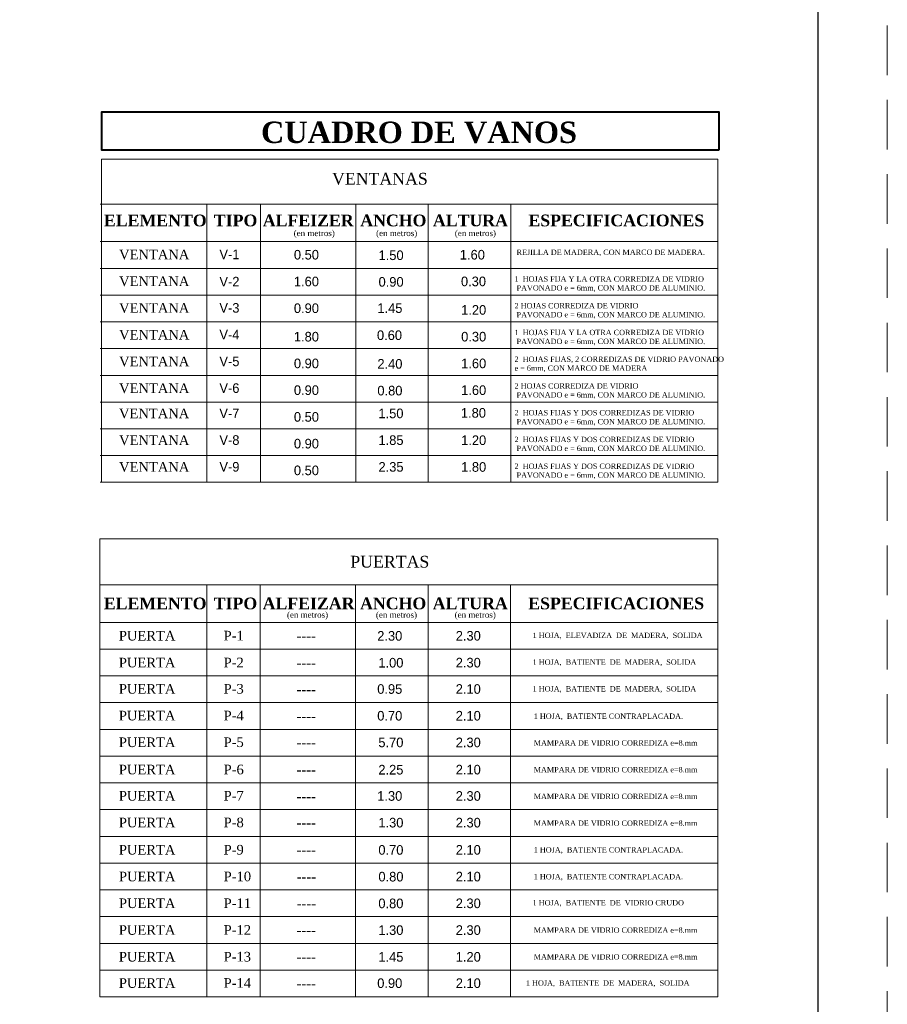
# Model space of a CAD drawing. Header units: metres. Extents: x -13 to 533, y -25 to 219.
# Tile 65 of 99: x 70 to 84, y 7 to 22. Entities that reach past the tile are written whole.
import ezdxf

# ---------------------------------------------------------------- set-up
doc = ezdxf.new("R2010")
doc.units = ezdxf.units.M
doc.linetypes.add('HIDDEN', pattern=[0.375, 0.25, -0.125])
for name, color, linetype, lineweight in [('membrete y cuadros', 252, 'Continuous', 20), ('Pluma 0.2', 252, 'Continuous', 20), ('TEXTO', 14, 'Continuous', 40)]:
    doc.layers.add(name, color=color, linetype=linetype, lineweight=lineweight)

msp = doc.modelspace()

# ---------------------------------------------------------------- linework, layer by layer
at = {"layer": 'Pluma 0.2', "color": 0, "linetype": 'HIDDEN', "lineweight": 5, "ltscale": 3}
msp.add_lwpolyline([(40.635, -6.637), (40.635, 23.863), (83.635, 23.863), (83.635, -6.637)], close=True, dxfattribs=at)
at = {"layer": 'Pluma 0.2', "color": 0, "lineweight": 30, "ltscale": 0.5}
msp.add_lwpolyline([(41.585, 22.913), (82.585, 22.913), (82.585, -5.587), (41.585, -5.587)], close=True, dxfattribs=at)
at = {"layer": 'TEXTO', "color": 251, "linetype": 'Continuous', "lineweight": 5, "ltscale": 0.04}
for p, q in [((71.713, 18.908), (81.069, 18.908)), ((73.333, 18.908), (73.333, 14.696)), ((74.143, 18.908), (74.143, 14.696)), ((75.586, 18.908), (75.586, 14.696)), ((76.683, 18.908), (76.683, 14.696)), ((77.932, 18.908), (77.932, 14.696)), ((71.713, 18.341), (81.069, 18.341)), ((71.713, 18.341), (81.069, 18.341)), ((71.713, 17.936), (81.069, 17.936)), ((71.713, 17.936), (81.069, 17.936)), ((71.713, 17.936), (81.069, 17.936)), ((73.333, 17.956), (73.333, 14.696)), ((71.713, 17.531), (81.069, 17.531)), ((71.713, 17.531), (81.069, 17.531)), ((71.713, 17.126), (81.069, 17.126)), ((71.713, 17.126), (81.069, 17.126)), ((71.713, 17.126), (81.069, 17.126)), ((71.713, 16.721), (81.069, 16.721)), ((71.713, 16.721), (81.069, 16.721)), ((71.713, 16.316), (81.069, 16.316)), ((71.713, 16.316), (81.069, 16.316)), ((71.713, 16.316), (81.069, 16.316)), ((71.713, 15.911), (81.069, 15.911)), ((71.713, 15.911), (81.069, 15.911)), ((71.713, 15.911), (81.069, 15.911)), ((71.713, 15.506), (81.069, 15.506)), ((71.714, 15.101), (81.069, 15.101)), ((71.714, 14.696), (81.069, 14.696)), ((71.71, 13.141), (81.068, 13.141)), ((73.33, 13.141), (73.33, 6.904)), ((74.14, 13.141), (74.14, 6.904)), ((75.584, 13.141), (75.584, 6.904)), ((76.681, 13.141), (76.681, 6.904)), ((77.93, 13.141), (77.93, 6.904)), ((71.71, 12.574), (81.067, 12.574)), ((71.71, 12.169), (81.067, 12.169)), ((71.71, 12.169), (81.067, 12.169)), ((71.71, 11.764), (81.067, 11.764)), ((71.71, 11.359), (81.067, 11.359)), ((71.71, 10.954), (81.067, 10.954)), ((71.71, 10.549), (81.067, 10.549)), ((71.71, 10.549), (81.067, 10.549)), ((71.71, 10.144), (81.067, 10.144)), ((71.71, 9.739), (81.066, 9.739)), ((71.71, 9.334), (81.066, 9.334)), ((71.71, 9.334), (81.066, 9.334)), ((71.71, 8.929), (81.066, 8.929)), ((71.71, 8.929), (81.066, 8.929)), ((71.711, 8.524), (81.066, 8.524)), ((71.711, 8.524), (81.066, 8.524)), ((71.711, 8.119), (81.066, 8.119)), ((71.711, 8.119), (81.066, 8.119)), ((71.71, 7.714), (81.066, 7.714)), ((71.71, 7.714), (81.066, 7.714)), ((71.71, 7.309), (81.066, 7.309)), ((71.71, 7.309), (81.066, 7.309))]:
    msp.add_line(p, q, dxfattribs=at)
at = {"layer": 'TEXTO', "color": 98, "lineweight": 5, "ltscale": 0.04, "true_color": 0x050605}
for p, q in [((73.333, 18.341), (73.333, 18.908)), ((74.143, 18.341), (74.143, 18.908)), ((75.586, 18.341), (75.586, 18.908)), ((76.683, 18.341), (76.683, 18.908)), ((77.932, 18.341), (77.932, 18.908))]:
    msp.add_line(p, q, dxfattribs=at)
at = {"layer": 'TEXTO', "color": 98, "ltscale": 0.04, "true_color": 0x050605}
msp.add_lwpolyline([(81.09, 19.729), (81.09, 20.301), (71.733, 20.301), (71.733, 19.729)], close=True, dxfattribs=at)
at = {"layer": 'TEXTO', "color": 251, "linetype": 'Continuous', "lineweight": 5, "ltscale": 0.04}
for points in [[(71.733, 19.59), (81.069, 19.59), (81.069, 14.696), (71.733, 14.696)], [(71.71, 13.842), (81.067, 13.842), (81.067, 6.904), (71.71, 6.904)]]:
    msp.add_lwpolyline(points, close=True, dxfattribs=at)

# ---------------------------------------------------------------- texts
at = {"layer": 'membrete y cuadros'}
for s, p in [('V-1', (73.521, 18.075)), ('0.50', (74.649, 18.07)), ('1.50', (75.931, 18.062)), ('1.60', (77.162, 18.07)), ('V-2', (73.521, 17.662)), ('1.60', (74.649, 17.665)), ('0.90', (75.931, 17.659)), ('0.30', (77.179, 17.666)), ('V-3', (73.521, 17.265)), ('0.90', (74.649, 17.26)), ('1.45', (75.913, 17.261)), ('1.20', (77.182, 17.234)), ('V-4', (73.521, 16.86)), ('0.60', (75.907, 16.851)), ('1.80', (74.649, 16.829)), ('0.30', (77.182, 16.829)), ('V-5', (73.521, 16.455)), ('0.90', (74.649, 16.424)), ('2.40', (75.913, 16.417)), ('1.60', (77.182, 16.424)), ('V-6', (73.521, 16.05)), ('0.90', (74.649, 16.019)), ('0.80', (75.913, 16.012)), ('1.60', (77.182, 16.019)), ('V-7', (73.52, 15.668)), ('1.50', (75.929, 15.667)), ('1.80', (77.178, 15.675)), ('0.50', (74.649, 15.614)), ('V-8', (73.521, 15.263)), ('1.85', (75.93, 15.262)), ('1.20', (77.182, 15.261)), ('0.90', (74.649, 15.209)), ('V-9', (73.521, 14.858)), ('0.50', (74.649, 14.804)), ('2.35', (75.93, 14.857)), ('1.80', (77.182, 14.856)), ('2.30', (75.911, 12.298)), ('2.30', (77.1, 12.299)), ('1.00', (75.928, 11.891)), ('2.30', (77.1, 11.892)), ('0.95', (75.911, 11.493)), ('2.10', (77.1, 11.493)), ('0.70', (75.911, 11.088)), ('2.10', (77.1, 11.088)), ('5.70', (75.928, 10.684)), ('2.30', (77.1, 10.684)), ('2.25', (75.928, 10.271)), ('2.10', (77.1, 10.272)), ('1.30', (75.911, 9.873)), ('2.30', (77.1, 9.873)), ('1.30', (75.928, 9.469)), ('2.30', (77.1, 9.469)), ('0.70', (75.928, 9.056)), ('2.10', (77.1, 9.057)), ('0.80', (75.929, 8.651)), ('2.10', (77.1, 8.652)), ('0.80', (75.928, 8.246)), ('2.30', (77.1, 8.247)), ('1.30', (75.928, 7.841)), ('2.30', (77.1, 7.842)), ('1.45', (75.928, 7.436)), ('1.20', (77.1, 7.437)), ('0.90', (75.911, 7.038)), ('2.10', (77.1, 7.038))]:
    msp.add_text(s, height=0.1458, dxfattribs=at).set_placement(p)
at = {"layer": 'membrete y cuadros', "color": 18, "ltscale": 0.04, "true_color": 0x000000, "insert": (74.151, 20.159), "char_height": 0.324, "attachment_point": 1}
msp.add_mtext('{\\fTimes New Roman|b1|i0|c0|p18;CUADRO DE VANOS}', dxfattribs=at)
at = {"layer": 'membrete y cuadros', "ltscale": 0.04, "attachment_point": 1}
for s, insert, char_height in [('{\\fTimes New Roman|b0|i0|c0|p18;VENTANAS}', (75.226, 19.383), 0.1782), ('{\\fTimes New Roman|b1|i0|c0|p18;ELEMENTO}', (71.772, 18.751), 0.1782), ('{\\fTimes New Roman|b1|i0|c0|p18;TIPO}', (73.437, 18.751), 0.1782), ('{\\fTimes New Roman|b1|i0|c0|p18;ALFEIZER}', (74.178, 18.751), 0.1782), ('{\\fTimes New Roman|b1|i0|c0|p18;ANCHO}', (75.654, 18.751), 0.1782), ('{\\fTimes New Roman|b1|i0|c0|p18;ALTURA}', (76.754, 18.751), 0.1782), ('{\\fTimes New Roman|b1|i0|c0|p18;ESPECIFICACIONES}', (78.2, 18.751), 0.1782), ('{\\fTimes New Roman|b0|i0|c0|p18;(en metros)}', (74.646, 18.515), 0.09), ('{\\fTimes New Roman|b0|i0|c0|p18;(en metros)}', (75.894, 18.515), 0.09), ('{\\fTimes New Roman|b0|i0|c0|p18;(en metros)}', (77.086, 18.515), 0.09), ('{\\fTimes New Roman|b0|i0|c0|p18;VENTANA}', (72.001, 18.219), 0.1458), ('{\\fTimes New Roman|b0|i0|c0|p18; REJILLA DE MADERA, CON MARCO DE MADERA.}', (77.99, 18.221), 0.081), ('{\\fTimes New Roman|b0|i0|c0|p18;VENTANA}', (72.001, 17.814), 0.1458), ('{\\fTimes New Roman|b0|i0|c0|p18;1  HOJAS FIJA Y LA OTRA CORREDIZA DE VIDRIO\\P PAVONADO e = 6mm, CON MARCO DE ALUMINIO.}', (77.99, 17.816), 0.081), ('{\\fTimes New Roman|b0|i0|c0|p18;VENTANA}', (72.001, 17.409), 0.1458), ('{\\fTimes New Roman|b0|i0|c0|p18;2 HOJAS CORREDIZA DE VIDRIO\\P PAVONADO e = 6mm, CON MARCO DE ALUMINIO.}', (77.99, 17.411), 0.081), ('{\\fTimes New Roman|b0|i0|c0|p18;VENTANA}', (72.001, 17.004), 0.1458), ('{\\fTimes New Roman|b0|i0|c0|p18;1  HOJAS FIJA Y LA OTRA CORREDIZA DE VIDRIO\\P PAVONADO e = 6mm, CON MARCO DE ALUMINIO.}', (77.99, 17.006), 0.081), ('{\\fTimes New Roman|b0|i0|c0|p18;VENTANA}', (72.001, 16.599), 0.1458), ('{\\fTimes New Roman|b0|i0|c0|p18;2  HOJAS FIJAS, 2 CORREDIZAS DE VIDRIO PAVONADO\\Pe = 6mm, CON MARCO DE MADERA}', (77.99, 16.601), 0.081), ('{\\fTimes New Roman|b0|i0|c0|p18;VENTANA}', (72.001, 16.194), 0.1458), ('{\\fTimes New Roman|b0|i0|c0|p18;2 HOJAS CORREDIZA DE VIDRIO\\P PAVONADO e = 6mm, CON MARCO DE ALUMINIO.}', (77.99, 16.196), 0.081), ('{\\fTimes New Roman|b0|i0|c0|p18;VENTANA}', (72, 15.812), 0.1458), ('{\\fTimes New Roman|b0|i0|c0|p18;2  HOJAS FIJAS Y DOS CORREDIZAS DE VIDRIO\\P PAVONADO e = 6mm, CON MARCO DE ALUMINIO.}', (77.99, 15.791), 0.081), ('{\\fTimes New Roman|b0|i0|c0|p18;VENTANA}', (72.001, 15.407), 0.1458), ('{\\fTimes New Roman|b0|i0|c0|p18;2  HOJAS FIJAS Y DOS CORREDIZAS DE VIDRIO\\P PAVONADO e = 6mm, CON MARCO DE ALUMINIO.}', (77.99, 15.386), 0.081), ('{\\fTimes New Roman|b0|i0|c0|p18;VENTANA}', (72.001, 15.002), 0.1458), ('{\\fTimes New Roman|b0|i0|c0|p18;2  HOJAS FIJAS Y DOS CORREDIZAS DE VIDRIO\\P PAVONADO e = 6mm, CON MARCO DE ALUMINIO.}', (77.99, 14.981), 0.081), ('{\\fTimes New Roman|b0|i0|c0|p18;PUERTAS}', (75.503, 13.583), 0.1782), ('{\\fTimes New Roman|b1|i0|c0|p18;ELEMENTO}', (71.77, 12.951), 0.1782), ('{\\fTimes New Roman|b1|i0|c0|p18;TIPO}', (73.435, 12.951), 0.1782), ('{\\fTimes New Roman|b1|i0|c0|p18;ALFEIZAR}', (74.176, 12.951), 0.1782), ('{\\fTimes New Roman|b1|i0|c0|p18;ANCHO}', (75.651, 12.951), 0.1782), ('{\\fTimes New Roman|b1|i0|c0|p18;ALTURA}', (76.751, 12.951), 0.1782), ('{\\fTimes New Roman|b1|i0|c0|p18;ESPECIFICACIONES}', (78.198, 12.951), 0.1782), ('{\\fTimes New Roman|b0|i0|c0|p18;(en metros)}', (74.544, 12.735), 0.09), ('{\\fTimes New Roman|b0|i0|c0|p18;(en metros)}', (75.891, 12.735), 0.09), ('{\\fTimes New Roman|b0|i0|c0|p18;(en metros)}', (77.084, 12.735), 0.09), ('{\\fTimes New Roman|b0|i0|c0|p18;PUERTA}', (71.998, 12.446), 0.1458), ('{\\fTimes New Roman|b0|i0|c0|p18;P-1}', (73.584, 12.447), 0.1458), ('{\\fTimes New Roman|b0|i0|c0|p18;1 HOJA,  ELEVADIZA  DE  MADERA,  SOLIDA}', (78.264, 12.419), 0.081), ('{\\fTimes New Roman|b0|i0|c0|p18;----}', (74.69, 12.444), 0.1458), ('{\\fTimes New Roman|b0|i0|c0|p18;PUERTA}', (71.998, 12.039), 0.1458), ('{\\fTimes New Roman|b0|i0|c0|p18;P-2}', (73.584, 12.04), 0.1458), ('{\\fTimes New Roman|b0|i0|c0|p18;----}', (74.69, 12.037), 0.1458), ('{\\fTimes New Roman|b0|i0|c0|p18;1 HOJA,  BATIENTE  DE  MADERA,  SOLIDA}', (78.264, 12.014), 0.081), ('{\\fTimes New Roman|b0|i0|c0|p18;PUERTA}', (71.998, 11.641), 0.1458), ('{\\fTimes New Roman|b0|i0|c0|p18;P-3}', (73.584, 11.642), 0.1458), ('{\\fTimes New Roman|b0|i0|c0|p18;----}', (74.69, 11.634), 0.1458), ('{\\fTimes New Roman|b0|i0|c0|p18;1 HOJA,  BATIENTE  DE  MADERA,  SOLIDA}', (78.264, 11.609), 0.081), ('{\\fTimes New Roman|b0|i0|c0|p18;PUERTA}', (71.998, 11.236), 0.1458), ('{\\fTimes New Roman|b0|i0|c0|p18;P-4}', (73.584, 11.237), 0.1458), ('{\\fTimes New Roman|b0|i0|c0|p18;1 HOJA,  BATIENTE CONTRAPLACADA.}', (78.281, 11.195), 0.081), ('{\\fTimes New Roman|b0|i0|c0|p18;----}', (74.69, 11.229), 0.1458), ('{\\fTimes New Roman|b0|i0|c0|p18;PUERTA}', (71.998, 10.832), 0.1458), ('{\\fTimes New Roman|b0|i0|c0|p18;P-5}', (73.584, 10.833), 0.1458), ('{\\fTimes New Roman|b0|i0|c0|p18;----}', (74.69, 10.83), 0.1458), ('{\\fTimes New Roman|b0|i0|c0|p18;MAMPARA DE VIDRIO CORREDIZA e=8.mm}', (78.281, 10.79), 0.081), ('{\\fTimes New Roman|b0|i0|c0|p18;PUERTA}', (71.998, 10.419), 0.1458), ('{\\fTimes New Roman|b0|i0|c0|p18;P-6}', (73.584, 10.42), 0.1458), ('{\\fTimes New Roman|b0|i0|c0|p18;----}', (74.69, 10.417), 0.1458), ('{\\fTimes New Roman|b0|i0|c0|p18;MAMPARA DE VIDRIO CORREDIZA e=8.mm}', (78.281, 10.385), 0.081), ('{\\fTimes New Roman|b0|i0|c0|p18;PUERTA}', (71.998, 10.021), 0.1458), ('{\\fTimes New Roman|b0|i0|c0|p18;P-7}', (73.584, 10.022), 0.1458), ('{\\fTimes New Roman|b0|i0|c0|p18;----}', (74.69, 10.014), 0.1458), ('{\\fTimes New Roman|b0|i0|c0|p18;MAMPARA DE VIDRIO CORREDIZA e=8.mm}', (78.281, 9.98), 0.081), ('{\\fTimes New Roman|b0|i0|c0|p18;PUERTA}', (71.998, 9.617), 0.1458), ('{\\fTimes New Roman|b0|i0|c0|p18;P-8}', (73.584, 9.618), 0.1458), ('{\\fTimes New Roman|b0|i0|c0|p18;MAMPARA DE VIDRIO CORREDIZA e=8.mm}', (78.281, 9.575), 0.081), ('{\\fTimes New Roman|b0|i0|c0|p18;----}', (74.69, 9.615), 0.1458), ('{\\fTimes New Roman|b0|i0|c0|p18;PUERTA}', (71.998, 9.204), 0.1458), ('{\\fTimes New Roman|b0|i0|c0|p18;P-9}', (73.584, 9.205), 0.1458), ('{\\fTimes New Roman|b0|i0|c0|p18;----}', (74.69, 9.202), 0.1458), ('{\\fTimes New Roman|b0|i0|c0|p18;1 HOJA,  BATIENTE CONTRAPLACADA.}', (78.281, 9.17), 0.081), ('{\\fTimes New Roman|b0|i0|c0|p18;PUERTA}', (71.999, 8.799), 0.1458), ('{\\fTimes New Roman|b0|i0|c0|p18;P-10}', (73.585, 8.8), 0.1458), ('{\\fTimes New Roman|b0|i0|c0|p18;----}', (74.691, 8.797), 0.1458), ('{\\fTimes New Roman|b0|i0|c0|p18;1 HOJA,  BATIENTE CONTRAPLACADA.}', (78.281, 8.765), 0.081), ('{\\fTimes New Roman|b0|i0|c0|p18;PUERTA}', (71.999, 8.394), 0.1458), ('{\\fTimes New Roman|b0|i0|c0|p18;P-11}', (73.584, 8.395), 0.1458), ('{\\fTimes New Roman|b0|i0|c0|p18;1 HOJA,  BATIENTE  DE  VIDRIO CRUDO}', (78.264, 8.369), 0.081), ('{\\fTimes New Roman|b0|i0|c0|p18;----}', (74.691, 8.392), 0.1458), ('{\\fTimes New Roman|b0|i0|c0|p18;PUERTA}', (71.998, 7.989), 0.1458), ('{\\fTimes New Roman|b0|i0|c0|p18;P-12}', (73.584, 7.99), 0.1458), ('{\\fTimes New Roman|b0|i0|c0|p18;----}', (74.69, 7.987), 0.1458), ('{\\fTimes New Roman|b0|i0|c0|p18;MAMPARA DE VIDRIO CORREDIZA e=8.mm}', (78.281, 7.955), 0.081), ('{\\fTimes New Roman|b0|i0|c0|p18;PUERTA}', (71.998, 7.584), 0.1458), ('{\\fTimes New Roman|b0|i0|c0|p18;----}', (74.69, 7.582), 0.1458), ('{\\fTimes New Roman|b0|i0|c0|p18;MAMPARA DE VIDRIO CORREDIZA e=8.mm}', (78.281, 7.55), 0.081), ('{\\fTimes New Roman|b0|i0|c0|p18;PUERTA}', (71.998, 7.186), 0.1458), ('{\\fTimes New Roman|b0|i0|c0|p18;P-14}', (73.584, 7.187), 0.1458), ('{\\fTimes New Roman|b0|i0|c0|p18;----}', (74.69, 7.179), 0.1458), ('{\\fTimes New Roman|b0|i0|c0|p18;1 HOJA,  BATIENTE  DE  MADERA,  SOLIDA}', (78.163, 7.154), 0.081)]:
    msp.add_mtext(s, dxfattribs=dict(at, insert=insert, char_height=char_height))
at = {"layer": 'membrete y cuadros', "ltscale": 0.04, "insert": (73.584, 7.585), "char_height": 0.1458, "width": 0.3942, "attachment_point": 1}
msp.add_mtext('{\\fTimes New Roman|b0|i0|c0|p18;P-13}', dxfattribs=at)

doc.saveas('drawing.dxf')
